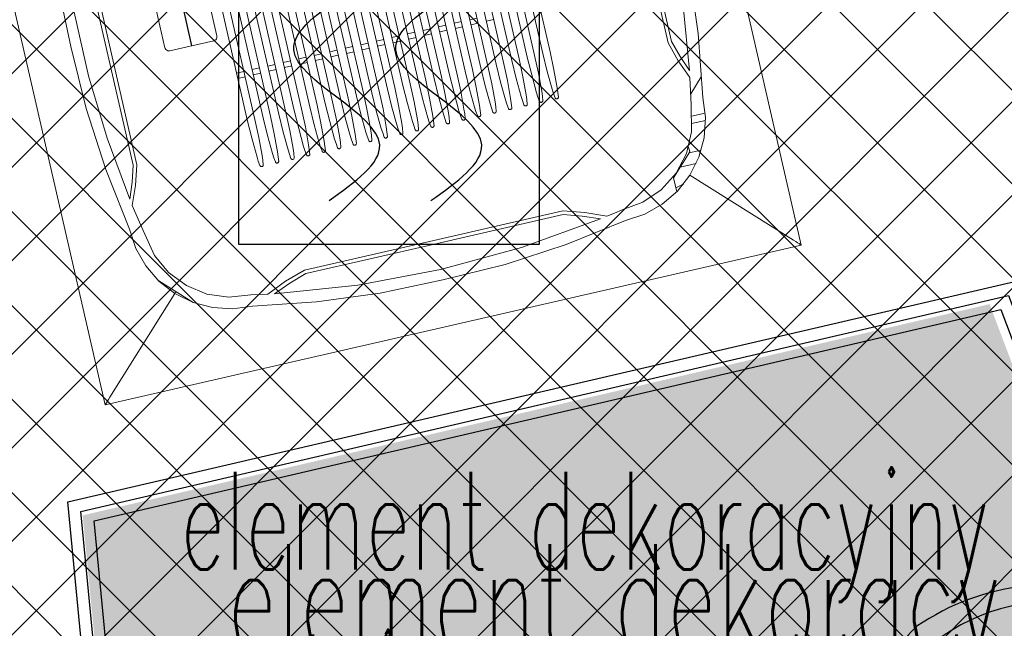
# Model space of a CAD drawing. Header units: centimetres. Extents: x -15121 to 17422, y -60492 to 0.
# Tile 205 of 256: x 2321 to 2453, y -30311 to -30230. Entities that reach past the tile are written whole.
import ezdxf
from ezdxf.enums import TextEntityAlignment as Align

# ---------------------------------------------------------------- set-up
doc = ezdxf.new("R2010")
doc.units = ezdxf.units.CM
doc.header["$LTSCALE"] = 60
for name, color, linetype in [('_DTS_SSP', 1, 'Continuous'), ('AIKA lampy restauracja wymiarowanie', 7, 'Continuous'), ('AIKA meble2', 8, 'Continuous'), ('AIKA ppoż restauracja', 7, 'Continuous'), ('AIKA sufity podwieszane', 8, 'Continuous'), ('AIKA sufity wymiarowanie', 7, 'Continuous'), ('AIKA trapezy', 8, 'Continuous'), ('AIKA trapezy hacz', 8, 'Continuous'), ('AIKA WENT2', 8, 'Continuous')]:
    doc.layers.add(name, color=color, linetype=linetype)
doc.styles.add('Arial', font='l_10646.ttf')
doc.styles.add('RomanS', font='romans.shx')
doc.styles.add('wymiar', font='txt.shx', dxfattribs={"width": 0.6})
doc.dimstyles.new('Dwudziestka', dxfattribs={"dimtxt": 7, "dimasz": 0.7, "dimexe": 5, "dimexo": 0, "dimgap": 2.5, "dimtad": 1, "dimtoh": 1, "dimdec": 3, "dimrnd": 0.5, "dimdsep": 46, "dimtxsty": 'wymiar', "dimblk": 'znacznik', "dimcen": 0, "dimdle": 5, "dimse1": 1, "dimse2": 1, "dimclrd": 256, "dimclre": 256, "dimclrt": 256, "dimadec": 0, "dimazin": 0, "dimtfac": 0.4, "dimtdec": 3, "dimtix": 1, "dimtofl": 0, "dimtmove": 2, "dimatfit": 3, "dimldrblk": 'znacznik', "dimfxl": 1, "dimtolj": 1, "dimarcsym": 0})

# ---------------------------------------------------------------- blocks, each defined once
blk = doc.blocks.new('SL krzesło')
at = {"layer": 'AIKA meble2'}
for p, q in [((-14.08, 42.17), (-14.85, 35.66)), ((-12.08, 42.17), (-11.63, 38.3)), ((12.08, 42.17), (11.59, 37.94)), ((14.08, 42.17), (14.91, 35.1))]:
    blk.add_line(p, q, dxfattribs=at)
at = {"layer": 'AIKA meble2', "transparency": 33554610}
for p, q in [((5.4, 39.89), (-5.27, 39.89)), ((17.36, -0.11), (-17.36, 0.11))]:
    blk.add_line(p, q, dxfattribs=at)
at = {"layer": 'AIKA meble2'}
for centre, radius, start, end in [((0, -26.21), 78.75, 83.0607, 96.9393), ((0.07, 7.5), 42.43, 75.6019, 103.198), ((0, 16.39), 31.52, 73.9747, 106.0253), ((-9.16, 38.44), 7.25, 134.4209, 209.5207), ((9.16, 38.44), 7.25, 328.0104, 45.5791), ((-13.08, 42.17), 1, 0, 180), ((13.08, 42.17), 1, 0, 180)]:
    blk.add_arc(centre, radius, start, end, dxfattribs=at)
at = {"layer": 'AIKA meble2', "transparency": 33554610}
for centre, radius, start, end in [((-5.72, 27.41), 24.84, 98.7852, 118.035), ((-5.72, 27.41), 24.84, 98.7852, 118.035), ((5.72, 27.41), 24.84, 61.965, 81.2148), ((5.72, 27.41), 24.84, 61.965, 81.2148), ((-10.67, 35.99), 14.95, 116.7532, 150.8291), ((-6.35, 30.72), 18.39, 100.2359, 119.6737), ((6.35, 30.72), 18.39, 60.3263, 76.546), ((10.67, 35.99), 14.95, 29.1709, 63.2468), ((-10.09, 35.33), 12.57, 115.2509, 156.7145), ((10.09, 35.33), 12.57, 23.2855, 64.7491), ((5.69, 31.74), 31.59, 158.5672, 214.5654), ((-5.69, 31.74), 31.59, 325.4346, 21.4328), ((1.56, 30.77), 25.07, 157.6728, 210.1782), ((-5.61, 27.7), 12.2, 88.4292, 145.8426), ((4.52, 26.3), 13.62, 35.6632, 86.2909), ((-1.56, 30.77), 25.07, 329.8218, 22.3272), ((0.9, 22.09), 20.75, 143.1293, 172.1193), ((-1.03, 21.78), 20.77, 7.5547, 36.8658), ((270.3, 1.81), 290.87, 175.4374, 179.5418), ((-262.62, 1.99), 283.07, 0.3733, 4.5909), ((-17.33, 3.49), 3.3, 168.6056, 267.6814), ((17.25, 3.14), 3.26, 271.771, 12.2423)]:
    blk.add_arc(centre, radius, start, end, dxfattribs=at)
at = {"layer": 'AIKA meble2', "ltscale": 0.2, "transparency": 33554610}
for centre, start, end in [((-5.41, 34.2), 104.7592, 133.1183), ((5.41, 34.2), 46.8817, 75.2408)]:
    blk.add_arc(centre, 12.91, start, end, dxfattribs=at)
blk = doc.blocks.new('SL stolik i krzesła')
at = {"layer": 'AIKA meble2', "rotation": 90}
blk.add_blockref('SL krzesło', (5246.33, -44079.25), dxfattribs=at)
blk = doc.blocks.new('RSen_55_ME_FB_indoor unit - vrv - cassette-wall-floor_daikin - fxfa100aveb - round flow cassette - standard panel_daikin_lxwxh 950x950x296 mm-1840701-bottom')
at = {"lineweight": 18}
for p, q in [((-341.5, 337.9), (-363.2, 337.9)), ((-373.7, 322), (-357.4, 322)), ((-389.7, 275.2), (-371.1, 275.2)), ((-369, 284.8), (-388, 284.8))]:
    blk.add_line(p, q, dxfattribs=at)
blk = doc.blocks.new('RSen_55_ME_FB_SOg - fxfa100aveb - standard panel - SH_daikin_tbq - standard-951967-bottom')
at = {"lineweight": 18}
for p, q in [((-475.2, 475), (-475.2, -475)), ((475.2, 475), (-475.2, 475)), ((475.2, -475), (475.2, 475)), ((-351.6, 351.3), (-466.8, 466.5)), ((466.8, 466.5), (351.6, 351.3)), ((-222.7, 381.3), (-222.7, 381.3)), ((222.7, 381.3), (222.7, 381.3)), ((-329.7, 369), (-329.7, 349.7)), ((-253.4, 375.9), (-253.4, 375.9)), ((-231.5, 379.8), (-231.5, 379.8)), ((231.5, 379.8), (231.5, 379.8)), ((253.4, 375.9), (253.4, 375.9)), ((368.7, 330.3), (330.6, 368.4)), ((-340.4, 361.2), (-339, 361.2)), ((-339, 361.2), (-329.7, 363.3)), ((0, 359.6), (-176.4, 359.6)), ((-176.4, 359.6), (-176.4, 359.6)), ((-175.7, 364.6), (0, 364.6)), ((0, 364.6), (175.7, 364.6)), ((176.4, 359.6), (0, 359.6)), ((176.4, 359.6), (176.4, 359.6)), ((-329.7, 349.7), (-358.3, 321.1)), ((349.4, 349.6), (351.9, 350.9)), ((-358.3, 321.1), (-358.3, 321.2)), ((-358.3, 321.1), (-358.3, 314.4)), ((-366.7, 295.8), (-366.7, 295.8)), ((366.7, 295.8), (366.7, 295.8)), ((-376.8, 246.1), (-395.5, 227.3)), ((-380.7, 224.6), (-380.7, 224.6)), ((380.7, 224.6), (380.7, 224.6)), ((-382.2, 215.6), (-382.2, 215.6)), ((382.2, 215.6), (382.2, 215.6)), ((-367.6, 0), (-367.6, 172.7)), ((-367.6, 172.7), (-367.6, 172.7)), ((-362.6, 173.4), (-362.6, 0)), ((362.6, 0), (362.6, 173.4)), ((367.6, 172.7), (367.6, 0)), ((367.6, 172.7), (367.6, 172.7)), ((-207, -150.3), (-207, 149.7)), ((-197, 149.7), (-197, -150.3)), ((-185.8, -150.3), (-185.8, 149.7)), ((-175.8, 149.7), (-175.8, -150.3)), ((-164.6, -150.3), (-164.6, 149.7)), ((-154.6, 149.7), (-154.6, -150.3)), ((-143.3, -150.3), (-143.3, 149.7)), ((-133.4, 149.7), (-133.4, -150.3)), ((-122.1, -150.3), (-122.1, 149.7)), ((-112.2, 149.7), (-112.2, -150.3)), ((-100.9, -150.3), (-100.9, 149.7)), ((-91, 149.7), (-91, -150.3)), ((-79.7, -150.3), (-79.7, 149.7)), ((-69.7, 149.7), (-69.7, -150.3)), ((-58.5, -150.3), (-58.5, 149.7)), ((-48.5, 149.7), (-48.5, -150.3)), ((-37.3, -150.3), (-37.3, 149.7)), ((-27.3, 149.7), (-27.3, -150.3)), ((-16.1, -150.3), (-16.1, 149.7)), ((-6.1, 149.7), (-6.1, -150.3)), ((5.2, -150.3), (5.2, 149.7)), ((15.1, 149.7), (15.1, -150.3)), ((26.4, -150.3), (26.4, 149.7)), ((36.3, 149.7), (36.3, -150.3)), ((47.6, -150.3), (47.6, 149.7)), ((57.6, 149.7), (57.6, -150.3)), ((68.8, -150.3), (68.8, 149.7)), ((78.8, 149.7), (78.8, -150.3)), ((90, -150.3), (90, 149.7)), ((100, 149.7), (100, -150.3)), ((111.2, -150.3), (111.2, 149.7)), ((121.2, 149.7), (121.2, -150.3)), ((132.4, -150.3), (132.4, 149.7)), ((142.4, 149.7), (142.4, -150.3)), ((153.7, -150.3), (153.7, 149.7)), ((163.6, 149.7), (163.6, -150.3)), ((174.9, -150.3), (174.9, 149.7)), ((184.8, 149.7), (184.8, -150.3)), ((196.1, -150.3), (196.1, 149.7)), ((206.1, 149.7), (206.1, -150.3)), ((-133.4, 91.2), (-143.3, 91.2)), ((-112.2, 91.2), (-122.1, 91.2)), ((-122.1, 84.2), (-112.2, 84.2)), ((-91, 91.2), (-100.9, 91.2)), ((-100.9, 84.2), (-91, 84.2)), ((-69.7, 91.2), (-79.7, 91.2)), ((-79.7, 84.2), (-69.7, 84.2)), ((-48.5, 91.2), (-58.5, 91.2)), ((-58.5, 84.2), (-48.5, 84.2)), ((-27.3, 91.2), (-37.3, 91.2)), ((-37.3, 84.2), (-27.3, 84.2)), ((-6.1, 91.2), (-16.1, 91.2)), ((-16.1, 84.2), (-6.1, 84.2)), ((15.1, 91.2), (5.2, 91.2)), ((5.2, 84.2), (15.1, 84.2)), ((36.3, 91.2), (26.4, 91.2)), ((26.4, 84.2), (36.3, 84.2)), ((57.6, 91.2), (47.6, 91.2)), ((47.6, 84.2), (57.6, 84.2)), ((78.8, 91.2), (68.8, 91.2)), ((68.8, 84.2), (78.8, 84.2)), ((100, 91.2), (90, 91.2)), ((90, 84.2), (100, 84.2)), ((121.2, 91.2), (111.2, 91.2)), ((111.2, 84.2), (121.2, 84.2)), ((142.4, 91.2), (132.4, 91.2)), ((132.4, 84.2), (142.4, 84.2)), ((163.6, 91.2), (153.7, 91.2)), ((153.7, 84.2), (163.6, 84.2)), ((184.8, 91.2), (174.9, 91.2)), ((174.9, 84.2), (184.8, 84.2)), ((206.1, 91.2), (196.1, 91.2)), ((196.1, 84.2), (206.1, 84.2)), ((220.5, 29.7), (220.5, 29.7)), ((220.5, 29.7), (220.5, -30.3)), ((255.8, 35.2), (226, 35.2)), ((255.8, -35.8), (255.8, 35.2)), ((286, 35.2), (256.2, 35.2)), ((256.2, 35.2), (256.2, -35.8)), ((291.5, 29.7), (291.5, 29.7)), ((291.5, -30.3), (291.5, 29.7)), ((362.6, -173.4), (362.6, 0)), ((367.6, 0), (367.6, -172.7))]:
    blk.add_line(p, q, dxfattribs=at)
for points in [[(-466.8, 466.5, 0), (-469.1, 468.8, 0), (-471.1, 470.8, 0), (-472.8, 472.5, 0), (-474.1, 473.8, 0), (-474.9, 474.7, 0), (-475.2, 475, 0), (-475.2, 475, 0)], [(475.2, 475, 0), (475.2, 475, 0), (474.9, 474.7, 0), (474.1, 473.8, 0), (472.8, 472.5, 0), (471.1, 470.8, 0), (469.1, 468.8, 0), (466.8, 466.5, 0)], [(-254.7, 391, 0), (-170.4, 404.5, 0), (-85.4, 412, 0), (0, 413.4, 0)], [(0, 413.4, 0), (85.4, 412, 0), (170.4, 404.5, 0), (254.7, 391, 0)], [(222.7, 381.3, 0), (111.7, 394.9, 0), (0, 399.4, 0), (-111.7, 394.9, 0), (-222.7, 381.3, 0)], [(-351.6, 351.3, 0), (-330.8, 368.3, 0), (-307.1, 380.8, 0), (-281.4, 388.5, 0), (-254.7, 391, 0)], [(-222.7, 381.3, 0), (-199.5, 372.1, 0), (-175.7, 364.6, 0)], [(175.7, 364.6, 0), (199.5, 372.1, 0), (222.7, 381.3, 0)], [(254.7, 391, 0), (281.4, 388.5, 0), (307.1, 380.8, 0), (330.8, 368.3, 0), (351.6, 351.3, 0)], [(-253.4, 375.9, 0), (-282.7, 372.3, 0), (-310.2, 361.7, 0), (-334.3, 344.6, 0), (-353.6, 322.2, 0), (-366.7, 295.8, 0)], [(-231.5, 379.8, 0), (-242.4, 377.9, 0), (-253.4, 375.9, 0)], [(-176.4, 359.6, 0), (-204.4, 368.5, 0), (-231.5, 379.8, 0)], [(231.5, 379.8, 0), (204.4, 368.5, 0), (176.4, 359.6, 0)], [(253.4, 375.9, 0), (242.4, 377.9, 0), (231.5, 379.8, 0)], [(366.7, 295.8, 0), (353.6, 322.2, 0), (334.3, 344.6, 0), (310.2, 361.7, 0), (282.7, 372.3, 0), (253.4, 375.9, 0)], [(-391.3, 254.5, 0), (-388.8, 281.2, 0), (-381.1, 306.9, 0), (-368.6, 330.5, 0), (-351.6, 351.3, 0)], [(351.6, 351.3, 0), (368.6, 330.5, 0), (381.1, 306.9, 0), (388.8, 281.2, 0), (391.3, 254.5, 0)], [(-366.7, 295.8, 0), (-374.2, 260.3, 0), (-380.7, 224.6, 0)], [(380.7, 224.6, 0), (374.2, 260.3, 0), (366.7, 295.8, 0)], [(-413, 0, 0), (-411.8, 85.3, 0), (-404.5, 170.2, 0), (-391.3, 254.5, 0)], [(391.3, 254.5, 0), (404.5, 170.2, 0), (411.8, 85.3, 0), (413, 0, 0)], [(-380.7, 224.6, 0), (-370.6, 199.4, 0), (-362.6, 173.4, 0)], [(362.6, 173.4, 0), (370.6, 199.4, 0), (380.7, 224.6, 0)], [(-382.2, 215.6, 0), (-393.3, 129.7, 0), (-398.8, 43.3, 0), (-398.8, -43.3, 0), (-393.3, -129.7, 0), (-382.2, -215.6, 0)], [(-367.6, 172.7, 0), (-374.2, 194.4, 0), (-382.2, 215.6, 0)], [(-205.5, 198.4, 0), (-205, 204.8, 0), (-204.2, 211.1, 0)], [(-204.2, 211.1, 0), (-203.9, 211.6, 0), (-203.6, 212.1, 0), (-203.1, 212.4, 0), (-202.6, 212.6, 0), (-202.1, 212.7, 0), (-201.5, 212.7, 0), (-201, 212.5, 0), (-200.5, 212.2, 0), (-200.2, 211.8, 0), (-199.9, 211.3, 0), (-199.7, 210.8, 0)], [(-199.7, 210.8, 0), (-199, 204.8, 0), (-198.5, 198.9, 0)], [(-184.3, 198.4, 0), (-183.8, 204.8, 0), (-183, 211.1, 0)], [(-183, 211.1, 0), (-182.7, 211.6, 0), (-182.4, 212.1, 0), (-181.9, 212.4, 0), (-181.4, 212.6, 0), (-180.9, 212.7, 0), (-180.3, 212.7, 0), (-179.8, 212.5, 0), (-179.3, 212.2, 0), (-178.9, 211.8, 0), (-178.7, 211.3, 0), (-178.5, 210.8, 0)], [(-178.5, 210.8, 0), (-177.8, 204.8, 0), (-177.3, 198.9, 0)], [(-163.1, 198.4, 0), (-162.5, 204.8, 0), (-161.7, 211.1, 0)], [(-161.7, 211.1, 0), (-161.5, 211.6, 0), (-161.2, 212.1, 0), (-160.7, 212.4, 0), (-160.2, 212.6, 0), (-159.7, 212.7, 0), (-159.1, 212.7, 0), (-158.6, 212.5, 0), (-158.1, 212.2, 0), (-157.7, 211.8, 0), (-157.5, 211.3, 0), (-157.3, 210.8, 0)], [(-157.3, 210.8, 0), (-156.6, 204.8, 0), (-156.1, 198.9, 0)], [(-141.9, 198.4, 0), (-141.3, 204.8, 0), (-140.5, 211.1, 0)], [(-140.5, 211.1, 0), (-140.3, 211.6, 0), (-139.9, 212.1, 0), (-139.5, 212.4, 0), (-139, 212.6, 0), (-138.4, 212.7, 0), (-137.9, 212.7, 0), (-137.4, 212.5, 0), (-136.9, 212.2, 0), (-136.5, 211.8, 0), (-136.2, 211.3, 0), (-136.1, 210.8, 0)], [(-136.1, 210.8, 0), (-135.4, 204.8, 0), (-134.9, 198.9, 0)], [(-120.6, 198.4, 0), (-120.1, 204.8, 0), (-119.3, 211.1, 0)], [(-119.3, 211.1, 0), (-119.1, 211.6, 0), (-118.7, 212.1, 0), (-118.3, 212.4, 0), (-117.8, 212.6, 0), (-117.2, 212.7, 0), (-116.7, 212.7, 0), (-116.1, 212.5, 0), (-115.7, 212.2, 0), (-115.3, 211.8, 0), (-115, 211.3, 0), (-114.9, 210.8, 0)], [(-114.9, 210.8, 0), (-114.2, 204.8, 0), (-113.7, 198.9, 0)], [(-99.4, 198.4, 0), (-98.9, 204.8, 0), (-98.1, 211.1, 0)], [(-98.1, 211.1, 0), (-97.9, 211.6, 0), (-97.5, 212.1, 0), (-97.1, 212.4, 0), (-96.6, 212.6, 0), (-96, 212.7, 0), (-95.5, 212.7, 0), (-94.9, 212.5, 0), (-94.5, 212.2, 0), (-94.1, 211.8, 0), (-93.8, 211.3, 0), (-93.7, 210.8, 0)], [(-93.7, 210.8, 0), (-92.9, 204.8, 0), (-92.5, 198.9, 0)], [(-78.2, 198.4, 0), (-77.7, 204.8, 0), (-76.9, 211.1, 0)], [(-76.9, 211.1, 0), (-76.6, 211.6, 0), (-76.3, 212.1, 0), (-75.9, 212.4, 0), (-75.3, 212.6, 0), (-74.8, 212.7, 0), (-74.2, 212.7, 0), (-73.7, 212.5, 0), (-73.3, 212.2, 0), (-72.9, 211.8, 0), (-72.6, 211.3, 0), (-72.5, 210.8, 0)], [(-72.5, 210.8, 0), (-71.7, 204.8, 0), (-71.2, 198.9, 0)], [(-57, 198.4, 0), (-56.5, 204.8, 0), (-55.7, 211.1, 0)], [(-55.7, 211.1, 0), (-55.4, 211.6, 0), (-55.1, 212.1, 0), (-54.6, 212.4, 0), (-54.1, 212.6, 0), (-53.6, 212.7, 0), (-53, 212.7, 0), (-52.5, 212.5, 0), (-52, 212.2, 0), (-51.7, 211.8, 0), (-51.4, 211.3, 0), (-51.2, 210.8, 0)], [(-51.2, 210.8, 0), (-50.5, 204.8, 0), (-50, 198.9, 0)], [(-35.8, 198.4, 0), (-35.3, 204.8, 0), (-34.5, 211.1, 0)], [(-34.5, 211.1, 0), (-34.2, 211.6, 0), (-33.9, 212.1, 0), (-33.4, 212.4, 0), (-32.9, 212.6, 0), (-32.4, 212.7, 0), (-31.8, 212.7, 0), (-31.3, 212.5, 0), (-30.8, 212.2, 0), (-30.4, 211.8, 0), (-30.2, 211.3, 0), (-30, 210.8, 0)], [(-30, 210.8, 0), (-29.3, 204.8, 0), (-28.8, 198.9, 0)], [(-14.6, 198.4, 0), (-14, 204.8, 0), (-13.2, 211.1, 0)], [(-13.2, 211.1, 0), (-13, 211.6, 0), (-12.7, 212.1, 0), (-12.2, 212.4, 0), (-11.7, 212.6, 0), (-11.2, 212.7, 0), (-10.6, 212.7, 0), (-10.1, 212.5, 0), (-9.6, 212.2, 0), (-9.2, 211.8, 0), (-9, 211.3, 0), (-8.8, 210.8, 0)], [(-8.8, 210.8, 0), (-8.1, 204.8, 0), (-7.6, 198.9, 0)], [(6.6, 198.4, 0), (7.2, 204.8, 0), (8, 211.1, 0)], [(8, 211.1, 0), (8.2, 211.6, 0), (8.6, 212.1, 0), (9, 212.4, 0), (9.5, 212.6, 0), (10.1, 212.7, 0), (10.6, 212.7, 0), (11.1, 212.5, 0), (11.6, 212.2, 0), (12, 211.8, 0), (12.3, 211.3, 0), (12.4, 210.8, 0)], [(12.4, 210.8, 0), (13.1, 204.8, 0), (13.6, 198.9, 0)], [(27.9, 198.4, 0), (28.4, 204.8, 0), (29.2, 211.1, 0)], [(29.2, 211.1, 0), (29.4, 211.6, 0), (29.8, 212.1, 0), (30.2, 212.4, 0), (30.7, 212.6, 0), (31.3, 212.7, 0), (31.8, 212.7, 0), (32.4, 212.5, 0), (32.8, 212.2, 0), (33.2, 211.8, 0), (33.5, 211.3, 0), (33.6, 210.8, 0)], [(33.6, 210.8, 0), (34.3, 204.8, 0), (34.8, 198.9, 0)], [(49.1, 198.4, 0), (49.6, 204.8, 0), (50.4, 211.1, 0)], [(50.4, 211.1, 0), (50.6, 211.6, 0), (51, 212.1, 0), (51.4, 212.4, 0), (51.9, 212.6, 0), (52.5, 212.7, 0), (53, 212.7, 0), (53.6, 212.5, 0), (54, 212.2, 0), (54.4, 211.8, 0), (54.7, 211.3, 0), (54.8, 210.8, 0)], [(54.8, 210.8, 0), (55.6, 204.8, 0), (56, 198.9, 0)], [(70.3, 198.4, 0), (70.8, 204.8, 0), (71.6, 211.1, 0)], [(71.6, 211.1, 0), (71.9, 211.6, 0), (72.2, 212.1, 0), (72.6, 212.4, 0), (73.2, 212.6, 0), (73.7, 212.7, 0), (74.3, 212.7, 0), (74.8, 212.5, 0), (75.2, 212.2, 0), (75.6, 211.8, 0), (75.9, 211.3, 0), (76, 210.8, 0)], [(76, 210.8, 0), (76.8, 204.8, 0), (77.3, 198.9, 0)], [(91.5, 198.4, 0), (92, 204.8, 0), (92.8, 211.1, 0)], [(92.8, 211.1, 0), (93.1, 211.6, 0), (93.4, 212.1, 0), (93.9, 212.4, 0), (94.4, 212.6, 0), (94.9, 212.7, 0), (95.5, 212.7, 0), (96, 212.5, 0), (96.5, 212.2, 0), (96.8, 211.8, 0), (97.1, 211.3, 0), (97.3, 210.8, 0)], [(97.3, 210.8, 0), (98, 204.8, 0), (98.5, 198.9, 0)], [(112.7, 198.4, 0), (113.2, 204.8, 0), (114, 211.1, 0)], [(114, 211.1, 0), (114.3, 211.6, 0), (114.6, 212.1, 0), (115.1, 212.4, 0), (115.6, 212.6, 0), (116.1, 212.7, 0), (116.7, 212.7, 0), (117.2, 212.5, 0), (117.7, 212.2, 0), (118.1, 211.8, 0), (118.3, 211.3, 0), (118.5, 210.8, 0)], [(118.5, 210.8, 0), (119.2, 204.8, 0), (119.7, 198.9, 0)], [(133.9, 198.4, 0), (134.5, 204.8, 0), (135.3, 211.1, 0)], [(135.3, 211.1, 0), (135.5, 211.6, 0), (135.8, 212.1, 0), (136.3, 212.4, 0), (136.8, 212.6, 0), (137.3, 212.7, 0), (137.9, 212.7, 0), (138.4, 212.5, 0), (138.9, 212.2, 0), (139.3, 211.8, 0), (139.5, 211.3, 0), (139.7, 210.8, 0)], [(139.7, 210.8, 0), (140.4, 204.8, 0), (140.9, 198.9, 0)], [(155.1, 198.4, 0), (155.7, 204.8, 0), (156.5, 211.1, 0)], [(156.5, 211.1, 0), (156.7, 211.6, 0), (157.1, 212.1, 0), (157.5, 212.4, 0), (158, 212.6, 0), (158.6, 212.7, 0), (159.1, 212.7, 0), (159.6, 212.5, 0), (160.1, 212.2, 0), (160.5, 211.8, 0), (160.8, 211.3, 0), (160.9, 210.8, 0)], [(160.9, 210.8, 0), (161.6, 204.8, 0), (162.1, 198.9, 0)], [(176.4, 198.4, 0), (176.9, 204.8, 0), (177.7, 211.1, 0)], [(177.7, 211.1, 0), (177.9, 211.6, 0), (178.3, 212.1, 0), (178.7, 212.4, 0), (179.2, 212.6, 0), (179.8, 212.7, 0), (180.3, 212.7, 0), (180.9, 212.5, 0), (181.3, 212.2, 0), (181.7, 211.8, 0), (182, 211.3, 0), (182.1, 210.8, 0)], [(182.1, 210.8, 0), (182.8, 204.8, 0), (183.3, 198.9, 0)], [(197.6, 198.4, 0), (198.1, 204.8, 0), (198.9, 211.1, 0)], [(198.9, 211.1, 0), (199.1, 211.6, 0), (199.5, 212.1, 0), (199.9, 212.4, 0), (200.4, 212.6, 0), (201, 212.7, 0), (201.5, 212.7, 0), (202.1, 212.5, 0), (202.5, 212.2, 0), (202.9, 211.8, 0), (203.2, 211.3, 0), (203.3, 210.8, 0)], [(203.3, 210.8, 0), (204.1, 204.8, 0), (204.5, 198.9, 0)], [(382.2, 215.6, 0), (374.2, 194.4, 0), (367.6, 172.7, 0)], [(382.2, -215.6, 0), (393.3, -129.7, 0), (398.8, -43.3, 0), (398.8, 43.3, 0), (393.3, 129.7, 0), (382.2, 215.6, 0)], [(-207, 149.7, 0), (-206.6, 174.1, 0), (-205.5, 198.4, 0)], [(-198.5, 198.9, 0), (-197.4, 174.3, 0), (-197, 149.7, 0)], [(-185.8, 149.7, 0), (-185.4, 174.1, 0), (-184.3, 198.4, 0)], [(-177.3, 198.9, 0), (-176.2, 174.3, 0), (-175.8, 149.7, 0)], [(-164.6, 149.7, 0), (-164.2, 174.1, 0), (-163.1, 198.4, 0)], [(-156.1, 198.9, 0), (-155, 174.3, 0), (-154.6, 149.7, 0)], [(-143.3, 149.7, 0), (-143, 174.1, 0), (-141.9, 198.4, 0)], [(-134.9, 198.9, 0), (-133.8, 174.3, 0), (-133.4, 149.7, 0)], [(-122.1, 149.7, 0), (-121.8, 174.1, 0), (-120.6, 198.4, 0)], [(-113.7, 198.9, 0), (-112.5, 174.3, 0), (-112.2, 149.7, 0)], [(-100.9, 149.7, 0), (-100.5, 174.1, 0), (-99.4, 198.4, 0)], [(-92.5, 198.9, 0), (-91.3, 174.3, 0), (-91, 149.7, 0)], [(-79.7, 149.7, 0), (-79.3, 174.1, 0), (-78.2, 198.4, 0)], [(-71.2, 198.9, 0), (-70.1, 174.3, 0), (-69.7, 149.7, 0)], [(-58.5, 149.7, 0), (-58.1, 174.1, 0), (-57, 198.4, 0)], [(-50, 198.9, 0), (-48.9, 174.3, 0), (-48.5, 149.7, 0)], [(-37.3, 149.7, 0), (-36.9, 174.1, 0), (-35.8, 198.4, 0)], [(-28.8, 198.9, 0), (-27.7, 174.3, 0), (-27.3, 149.7, 0)], [(-16.1, 149.7, 0), (-15.7, 174.1, 0), (-14.6, 198.4, 0)], [(-7.6, 198.9, 0), (-6.5, 174.3, 0), (-6.1, 149.7, 0)], [(5.2, 149.7, 0), (5.5, 174.1, 0), (6.6, 198.4, 0)], [(13.6, 198.9, 0), (14.7, 174.3, 0), (15.1, 149.7, 0)], [(26.4, 149.7, 0), (26.7, 174.1, 0), (27.9, 198.4, 0)], [(34.8, 198.9, 0), (36, 174.3, 0), (36.3, 149.7, 0)], [(47.6, 149.7, 0), (48, 174.1, 0), (49.1, 198.4, 0)], [(56, 198.9, 0), (57.2, 174.3, 0), (57.6, 149.7, 0)], [(68.8, 149.7, 0), (69.2, 174.1, 0), (70.3, 198.4, 0)], [(77.3, 198.9, 0), (78.4, 174.3, 0), (78.8, 149.7, 0)], [(90, 149.7, 0), (90.4, 174.1, 0), (91.5, 198.4, 0)], [(98.5, 198.9, 0), (99.6, 174.3, 0), (100, 149.7, 0)], [(111.2, 149.7, 0), (111.6, 174.1, 0), (112.7, 198.4, 0)], [(119.7, 198.9, 0), (120.8, 174.3, 0), (121.2, 149.7, 0)], [(132.4, 149.7, 0), (132.8, 174.1, 0), (133.9, 198.4, 0)], [(140.9, 198.9, 0), (142, 174.3, 0), (142.4, 149.7, 0)], [(153.7, 149.7, 0), (154, 174.1, 0), (155.1, 198.4, 0)], [(162.1, 198.9, 0), (163.2, 174.3, 0), (163.6, 149.7, 0)], [(174.9, 149.7, 0), (175.2, 174.1, 0), (176.4, 198.4, 0)], [(183.3, 198.9, 0), (184.5, 174.3, 0), (184.8, 149.7, 0)], [(196.1, 149.7, 0), (196.5, 174.1, 0), (197.6, 198.4, 0)], [(204.5, 198.9, 0), (205.7, 174.3, 0), (206.1, 149.7, 0)], [(226, 35.2, 0), (224.6, 35, 0), (223.2, 34.5, 0), (222.1, 33.6, 0), (221.2, 32.5, 0), (220.7, 31.1, 0), (220.5, 29.7, 0)], [(291.5, 29.7, 0), (291.3, 31.1, 0), (290.8, 32.5, 0), (289.9, 33.6, 0), (288.7, 34.5, 0), (287.4, 35, 0), (286, 35.2, 0)], [(413, 0, 0), (411.8, -85.3, 0), (404.5, -170.2, 0), (391.3, -254.5, 0)]]:
    blk.add_polyline3d(points, dxfattribs=at)
blk = doc.blocks.new('9e4a530d-9f49-46ce-8e5b-e1afdcae2084')
at = {"lineweight": 18}
for name in ['RSen_55_ME_FB_SOg - fxfa100aveb - standard panel - SH_daikin_tbq - standard-951967-bottom', 'RSen_55_ME_FB_indoor unit - vrv - cassette-wall-floor_daikin - fxfa100aveb - round flow cassette - standard panel_daikin_lxwxh 950x950x296 mm-1840701-bottom']:
    blk.add_blockref(name, (0, 0), dxfattribs=at)
blk = doc.blocks.new('0abf8e82-bfb6-4fcb-9e4e-e4783ddaddcb')
at = {"xscale": 0.1, "yscale": 0.1, "zscale": 0.1}
blk.add_blockref('9e4a530d-9f49-46ce-8e5b-e1afdcae2084', (47.52, -47.5), dxfattribs=at)
blk = doc.blocks.new('SSP Czujka dymu DualRay')
blk.add_lwpolyline([(-20, 20.01), (19.98, 20.01), (19.98, -19.99), (-20, -19.99)], close=True)
for points in [[(-7.99, -14.13), (-1.24, -6.74), (-12.69, 5.9), (-5.51, 13.51)], [(5.58, -14.13), (12.33, -6.74), (0.88, 5.9), (8.05, 13.51)]]:
    blk.add_spline(points, degree=3)
at = {"style": 'Arial'}
for tag, p, flags in [('WP', (-43.85, 94.24), 11), ('TYP', (-43.2, 65.41), 1)]:
    blk.add_attdef(tag, p, '', height=22.5, dxfattribs=dict(at, flags=flags))
at = {"style": 'Arial', "width": 0.9, "flags": 8}
blk.add_attdef('NUMER', (-38.75, 34.57), '', height=20, dxfattribs=at)
blk = doc.blocks.new('Sl ppoż rest')
at = {"layer": '_DTS_SSP'}
ref = blk.add_blockref('SSP Czujka dymu DualRay', (1353.97, -681.11), dxfattribs=at)
ref.add_attrib('NUMER', 'L1/107', dxfattribs={"layer": '0', "height": 25, "style": 'Arial', "width": 0.9, "flags": 8}).set_placement((1352.56, -637.87), align=Align.MIDDLE_CENTER)
blk = doc.blocks.new('znacznik')
at = {"color": 0}
for points in [[(0, -5), (0, 5)], [(-4, 0), (4, 0)]]:
    blk.add_lwpolyline(points, dxfattribs=at)
at = {"color": 1}
blk.add_lwpolyline([(-2.12, -2.12), (2.12, 2.12)], dxfattribs=at)
blk = doc.blocks.new('*D7177')
at = {"layer": 'AIKA lampy restauracja wymiarowanie', "lineweight": -2, "transparency": 16777216}
blk.add_line((2310.33, -30372.79), (2557.49, -30315.73), dxfattribs=at)
at = {"layer": 'Defpoints', "color": 0, "transparency": 16777216}
for p in [(2554.12, -30297.99), (2558.17, -30315.57), (2306.09, -30357.51)]:
    blk.add_point(p, dxfattribs=at)
at = {"layer": 'AIKA lampy restauracja wymiarowanie', "lineweight": -2, "transparency": 16777216, "xscale": 0.7, "yscale": 0.7, "zscale": 0.7}
for p, rotation in [((2558.17, -30315.57), 12.9999999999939), ((2309.65, -30372.94), 192.9999999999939)]:
    blk.add_blockref('znacznik', p, dxfattribs=dict(at, rotation=rotation))
at = {"layer": 'AIKA lampy restauracja wymiarowanie', "transparency": 16777216, "insert": (2432.56, -30338.41), "char_height": 7, "attachment_point": 5, "rotation": 13, "style": 'wymiar'}
blk.add_mtext('\\A1;255', dxfattribs=at)
blk = doc.blocks.new('*D7181')
at = {"layer": 'AIKA lampy restauracja wymiarowanie', "lineweight": -2, "transparency": 16777216}
blk.add_line((2098.53, -30258.27), (2331.16, -30202.44), dxfattribs=at)
at = {"layer": 'Defpoints', "color": 0, "transparency": 16777216}
for p in [(2323.58, -30167.86), (2331.84, -30202.28), (2091.92, -30233.7)]:
    blk.add_point(p, dxfattribs=at)
at = {"layer": 'AIKA lampy restauracja wymiarowanie', "lineweight": -2, "transparency": 16777216, "xscale": 0.7, "yscale": 0.7, "zscale": 0.7}
for p, rotation in [((2331.84, -30202.28), 13.4939145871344), ((2097.85, -30258.43), 193.4939145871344)]:
    blk.add_blockref('znacznik', p, dxfattribs=dict(at, rotation=rotation))
at = {"layer": 'AIKA lampy restauracja wymiarowanie', "transparency": 16777216, "insert": (2213.45, -30224.52), "char_height": 7, "attachment_point": 5, "rotation": 13.4939, "style": 'wymiar'}
blk.add_mtext('\\A1;240.5', dxfattribs=at)

msp = doc.modelspace()

# ---------------------------------------------------------------- hatches: boundary and pattern name
at = {"layer": 'AIKA sufity podwieszane', "transparency": 33554610}
h = msp.add_hatch(dxfattribs=at)
h.set_pattern_fill('ANSI37', color=256, scale=2.771036)
h.set_pattern_definition([(45, (5073.432, 672.602), (-6.221154, 6.221154), []), (135, (5073.432, 672.602), (-6.221154, -6.221154), [])])
h.paths.add_polyline_path([(3263.0511, -29233.6017), (3143.0511, -29233.6017), (3143.0511, -29195.6017), (3027.0511, -29195.6017), (3027.0511, -29233.6017), (2963.0511, -29233.6017), (2963.0511, -29193.9885), (2797.0511, -29193.9885), (2797.0511, -29233.6017), (2733.0511, -29233.6017), (2733.0511, -29195.6017), (2617.0511, -29195.6017), (2617.0511, -29233.6017), (2497.0511, -29233.6017), (2497.0511, -29254.2071), (2449.7172, -29253.5776), (2492.7248, -29439.8638), (2512.2122, -29435.3648), (2522.11, -29478.2371), (1907.5742, -29619.9086), (2121.0978, -30544.7807), (2160.7103, -30535.6354), (2167.0089, -30562.9178), (2328.7543, -30525.5759), (2322.4557, -30498.2935), (2692.7163, -30412.8121), (2689.1171, -30397.2222), (2731.9894, -30387.3244), (2736.209, -30405.6017), (3029.0511, -30405.6017), (3029.0511, -30433.6017), (3195.0511, -30433.6017), (3195.0511, -30405.6017), (3255.0511, -30405.6017), (3255.0511, -30389.6017), (3263.0511, -30389.6017)])
at = {"layer": 'AIKA trapezy hacz'}
h = msp.add_hatch(dxfattribs=at)
h.set_pattern_fill('DOTS', color=256, scale=1.08, angle=14.171885)
h.set_pattern_definition([(14.171885, (-7180.6585, -3776.1863), (0.41139625, 1.87220216), [0, -1.7145])])
h.paths.add_polyline_path([(2341.0154, -30411.5709), (2491.589, -30376.5232), (2450.5771, -30267.9745), (2329.877, -30296.0688), (2341.0154, -30411.5709)], is_closed=False)

# ---------------------------------------------------------------- linework, layer by layer
at = {"layer": 'AIKA trapezy', "elevation": -29.9402}
for points in [[(2327.8903, -30294.2879), (2454.1161, -30264.9075), (2497.4384, -30379.5716), (2339.6562, -30416.2972)], [(2329.6389, -30295.5442), (2453.1019, -30266.8069), (2495.269, -30378.4133), (2341.0911, -30414.2999)], [(2331.3876, -30296.8005), (2452.0877, -30268.7062), (2493.0996, -30377.2549), (2342.526, -30412.3026)]]:
    msp.add_lwpolyline(points, close=True, dxfattribs=at)

# ---------------------------------------------------------------- block references
at = {"layer": 'AIKA meble2', "rotation": 12.99999999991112}
msp.add_blockref('SL stolik i krzesła', (-12539.1255, 11445.1408), dxfattribs=at)
at = {"layer": 'AIKA ppoż restauracja'}
msp.add_blockref('Sl ppoż rest', (1016.6832, -29558.9532), dxfattribs=at)
at = {"layer": 'AIKA WENT2', "rotation": 192.9249736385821}
msp.add_blockref('0abf8e82-bfb6-4fcb-9e4e-e4783ddaddcb', (2425.5059, -30260.1193, 289.1), dxfattribs=at)

# ---------------------------------------------------------------- texts
at = {"layer": 'AIKA sufity podwieszane', "color": 7, "insert": (2349.1018, -30299.9044), "char_height": 14.4, "width": 160.515401, "attachment_point": 1, "style": 'RomanS'}
msp.add_mtext('{\\W0.6;element dekoracyjny podwieszany z blachy miedzianej}', dxfattribs=at)
at = {"layer": 'AIKA sufity wymiarowanie', "color": 6, "insert": (2342.8579, -30290.2923), "char_height": 12.96, "width": 144.463861, "attachment_point": 1, "style": 'RomanS'}
msp.add_mtext('{\\W0.6;element dekoracyjny podwieszany z blachy miedzianej}', dxfattribs=at)

# ---------------------------------------------------------------- dimensions: what is measured, and where the dimension line sits
at = {"layer": 'AIKA lampy restauracja wymiarowanie', "color": 2}
for base, p1, p2, angle, picture, middle in [((2331.8401, -30202.2793), (2091.9182, -30233.6993), (2323.5818, -30167.8648), 193.493915, '*D7181', (2213.4462, -30224.5195)), ((2558.1745, -30315.5677), (2306.087, -30357.509), (2554.1164, -30297.9902), 193, '*D7177', (2432.5628, -30338.4097))]:
    dim = msp.add_linear_dim(base=base, p1=p1, p2=p2, angle=angle, dimstyle='Dwudziestka', dxfattribs=at)
    dim.commit()
    dim.dimension.update_dxf_attribs({"geometry": picture, "text_midpoint": middle})

doc.saveas('drawing.dxf')
